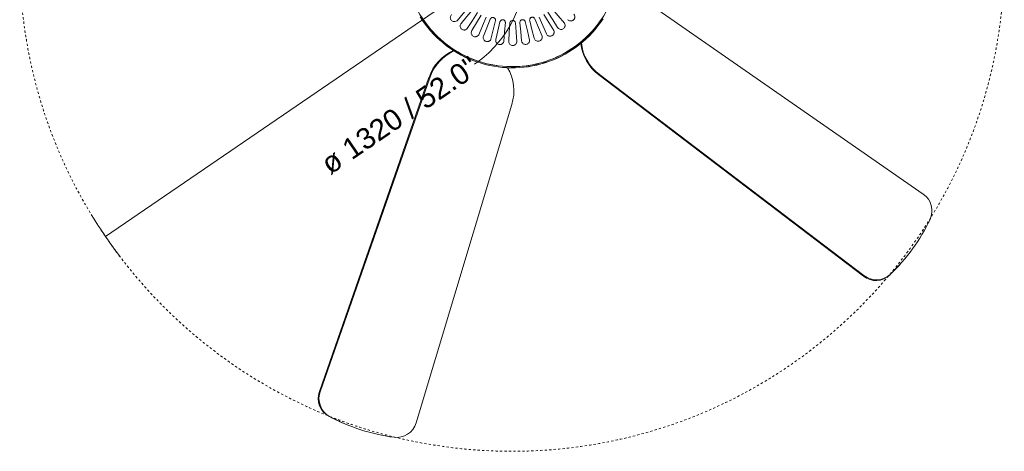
# Model space of a CAD drawing. Header units: millimetres. Extents: x 5734 to 11018, y -2931 to 7544.
# Tile 16 of 17: x 9698 to 11018, y 5935 to 6513. Entities that reach past the tile are written whole.
import ezdxf

# ---------------------------------------------------------------- set-up
doc = ezdxf.new("R2010")
doc.units = ezdxf.units.MM
doc.linetypes.add('Dash', pattern=[6, 3, -3])
doc.layers.add('A-ANNO-DIMS', color=7, linetype='Dash', lineweight=9, true_color=0xd2d2d2)
doc.layers.add('A-ANNO-DIMS-14', color=7, linetype='Continuous', lineweight=9)
doc.layers.add('E-LITE-EQPM', color=7, linetype='Continuous', lineweight=20)
doc.styles.add('Arial', font='arial.ttf', dxfattribs={"height": 28})
doc.dimstyles.new('Diameter_-_3mm_Arial', dxfattribs={"dimscale": 304.8, "dimtxt": 28.567263, "dimasz": 0, "dimexe": 0.110236, "dimexo": 0, "dimgap": 0.068898, "dimtad": 1, "dimjust": 3, "dimdec": 0, "dimzin": 0, "dimdsep": 46, "dimtxsty": 'Arial', "dimblk1": 'NONE', "dimblk2": 'NONE', "dimsah": 1, "dimcen": 0.09, "dimadec": 0, "dimazin": 0, "dimtfac": 1, "dimtdec": 4, "dimtix": 1, "dimtmove": 0, "dimatfit": 2, "dimfxl": 1, "dimtvp": 1, "dimtolj": 1, "dimtzin": 0, "dimarcsym": 2})

# ---------------------------------------------------------------- blocks, each defined once
blk = doc.blocks.new('33710 - 33710 ALOHA Brown ceiling fan-522277-Planta_PDF')
at = {"layer": 'E-LITE-EQPM'}
for p, q in [((579.1, 258.5), (158.6, 111.6)), ((158.9, 110.6), (579.4, 257.5)), ((630, 204), (630.3, 203)), ((621.2, 128.9), (194.6, 0.6)), ((158.6, 111.6), (158.9, 110.6)), ((155.1, -116.3), (154.3, -117)), ((154.3, -117), (423.9, -471.5)), ((424.8, -470.9), (155.1, -116.3)), ((314.6, -550.9), (60.7, -184.9)), ((388.7, -536.1), (387.8, -536.7))]:
    blk.add_line(p, q, dxfattribs=at)
at = {"layer": 'E-LITE-EQPM', "flags": 128}
for points in [[(77.4, 123.4), (82.2, 120.2), (87, 116.8), (91.6, 113.2), (96, 109.5), (100.3, 105.6), (104.5, 101.5), (108.4, 97.2), (112.2, 92.8), (115.9, 88.2), (119.3, 83.5), (122.5, 78.7), (125.6, 73.7), (128.4, 68.6), (131.1, 63.4), (133.5, 58.2), (135.7, 52.8), (137.7, 47.3), (139.5, 41.8), (141.1, 36.1), (142.4, 30.5), (143.5, 24.8), (144.4, 19), (145, 13.2), (145.4, 7.4), (145.6, 1.6), (145.6, -4.3), (145.3, -10.1), (144.8, -15.9), (144, -21.6), (143, -27.4), (141.8, -33.1), (140.4, -38.7), (138.7, -44.3), (136.8, -49.8), (134.7, -55.3), (132.4, -60.6), (129.9, -65.9), (127.2, -71), (124.2, -76), (121.1, -80.9), (117.7, -85.7), (114.2, -90.3), (110.5, -94.8), (106.6, -99.2), (102.6, -103.4), (98.4, -107.4), (94, -111.2), (89.5, -114.9), (84.8, -118.4), (80, -121.7)], [(77.3, 123.3), (82.2, 120.1), (86.9, 116.7), (91.5, 113.1), (95.9, 109.4), (100.2, 105.5), (104.4, 101.4), (108.4, 97.1), (112.2, 92.7), (115.8, 88.2), (119.2, 83.5), (122.4, 78.6), (125.5, 73.7), (128.3, 68.6), (131, 63.4), (133.4, 58.1), (135.6, 52.7), (137.6, 47.3), (139.4, 41.7), (141, 36.1), (142.3, 30.4), (143.4, 24.7), (144.3, 19), (144.9, 13.2), (145.3, 7.4), (145.5, 1.6), (145.5, -4.2), (145.2, -10.1), (144.6, -15.9), (143.9, -21.6), (142.9, -27.4), (141.7, -33.1), (140.3, -38.7), (138.6, -44.3), (136.7, -49.8), (134.6, -55.2), (132.3, -60.6), (129.8, -65.8), (127.1, -70.9), (124.1, -76), (121, -80.9), (117.6, -85.6), (114.1, -90.3), (110.4, -94.8), (106.5, -99.1), (102.5, -103.3), (98.3, -107.3), (93.9, -111.1), (89.4, -114.8), (84.7, -118.3), (79.9, -121.6)], [(76.6, 122.1), (81.4, 118.9), (86.1, 115.6), (90.6, 112.1), (95, 108.4), (99.3, 104.5), (103.4, 100.4), (107.3, 96.2), (111.1, 91.8), (114.7, 87.3), (118.1, 82.7), (121.3, 77.9), (124.3, 73), (127.1, 67.9), (129.7, 62.8), (132.1, 57.6), (134.3, 52.2), (136.3, 46.8), (138.1, 41.3), (139.6, 35.8), (140.9, 30.2), (142, 24.5), (142.9, 18.8), (143.5, 13.1), (143.9, 7.3), (144.1, 1.6), (144.1, -4.2), (143.8, -10), (143.3, -15.7), (142.5, -21.4), (141.5, -27.1), (140.4, -32.7), (138.9, -38.3), (137.3, -43.9), (135.4, -49.3), (133.3, -54.7), (131, -60), (128.5, -65.2), (125.8, -70.3), (122.9, -75.2), (119.8, -80.1), (116.5, -84.8), (113, -89.4), (109.4, -93.9), (105.5, -98.2), (101.5, -102.3), (97.3, -106.3), (93, -110.1), (88.5, -113.7), (83.9, -117.2), (79.2, -120.4)], [(63.1, 57.3), (72.8, 65.7), (82.4, 74)], [(86.1, 68.5), (76.7, 60.8), (67.4, 53)], [(71.3, 46.7), (82.1, 53.4), (93, 60.2)], [(95.7, 54.2), (85.3, 48), (74.9, 41.8)], [(77.8, 34.9), (89.5, 39.9), (101.2, 44.9)], [(103, 38.5), (91.8, 34), (80.5, 29.6)], [(82.3, 22.3), (94.7, 25.4), (107, 28.5)], [(107.8, 21.9), (96, 19.2), (84.1, 16.6)], [(84.8, 9.2), (97.5, 10.2), (110.2, 11.3)], [(109.9, 4.7), (97.8, 4), (85.7, 3.2)], [(85.1, -4.2), (97.9, -5.2), (110.6, -6.1)], [(109.3, -12.6), (97.2, -11.4), (85.1, -10.3)], [(106, -29.5), (94.2, -26.5), (82.5, -23.5)], [(83.4, -17.5), (95.8, -20.4), (108.3, -23.3)], [(100, -45.8), (88.9, -41), (77.8, -36.1)], [(79.7, -30.4), (91.5, -35.2), (103.3, -40)], [(91.6, -60.9), (81.4, -54.4), (71.1, -47.9)], [(73.9, -42.5), (84.8, -49.1), (95.7, -55.7)], [(66.3, -53.6), (76.1, -61.8), (85.8, -70)]]:
    blk.add_lwpolyline(points, dxfattribs=at)
at = {"layer": 'E-LITE-EQPM'}
for start, end in [(8.1818, 90), (280.9091, 2.7273)]:
    blk.add_arc((0, 0), 144.1, start, end, dxfattribs=at)
for centre, major_axis, start_param, end_param in [((588, 233.1), (26, 8.4), 0.176499, 1.593095), ((588.3, 232.1), (26, 8.4), 0.176499, 1.593095), ((380.3, 122.8), (249.7, 81.1), 0.08825, 0.176499), ((380.6, 121.8), (249.7, 81.1), 6.106686, 6.459684), ((613.4, 154.7), (26, 8.4), 4.690091, 6.106686), ((176.4, 56.6), (55.8, 18.1), 1.570796, 2.43474), ((176.8, 55.6), (55.8, 18.1), 1.570796, 2.429083), ((176.8, 55.6), (55.8, 18.1), 3.836776, 4.712389), ((108.3, -150.3), (-34.5, 47.5), 4.712389, 5.574983), ((107.5, -150.9), (-34.5, 47.5), 4.712389, 5.569158), ((402.5, -487.8), (-16.1, 22.1), 3.318092, 4.734687), ((403.4, -487.2), (-16.1, 22.1), 3.318092, 4.734687), ((233.5, -324.3), (-154.3, 212.4), 2.965093, 3.318092), ((234.3, -323.7), (-154.3, 212.4), 3.229842, 3.318092), ((336.7, -535.6), (-16.1, 22.1), 1.548498, 2.965093)]:
    blk.add_ellipse(centre, major_axis=major_axis, ratio=0.984808, start_param=start_param, end_param=end_param, dxfattribs=at)
for points in [[(82.4, 74), (83, 74.7), (83.5, 75.8), (83.7, 77.2), (83.7, 78.2), (83.5, 79.5), (82.6, 81), (81.2, 82.3), (79.4, 83), (77.5, 83), (75.7, 82.4), (74.7, 81.6), (74.3, 81.2)], [(93, 60.2), (93.7, 60.8), (94.4, 61.8), (94.8, 63.1), (94.9, 64.1), (94.9, 65.4), (94.3, 67.1), (93.1, 68.6), (91.4, 69.5), (89.5, 69.9), (87.6, 69.5), (86.5, 68.9), (86.1, 68.5)], [(101.2, 44.9), (102.1, 45.4), (102.9, 46.2), (103.5, 47.5), (103.8, 48.4), (104, 49.7), (103.7, 51.5), (102.7, 53.1), (101.2, 54.4), (99.4, 55), (97.5, 54.9), (96.3, 54.5), (95.7, 54.2)], [(80.5, 29.6), (79.9, 29.3), (79.3, 28.9), (78.8, 28.2), (78.4, 27.7), (78.1, 26.9), (78.1, 25.8), (78.4, 24.6), (79, 23.5), (79.9, 22.8), (81.1, 22.3), (81.9, 22.3), (82.3, 22.3)], [(107, 28.5), (107.9, 28.8), (108.9, 29.5), (109.7, 30.7), (110.1, 31.5), (110.5, 32.8), (110.4, 34.6), (109.7, 36.4), (108.4, 37.8), (106.8, 38.7), (104.9, 39), (103.6, 38.7), (103, 38.5)], [(84.1, 16.6), (83.5, 16.4), (82.9, 16.1), (82.2, 15.5), (81.8, 15), (81.4, 14.3), (81.1, 13.2), (81.2, 12), (81.7, 10.9), (82.5, 9.9), (83.6, 9.3), (84.4, 9.2), (84.8, 9.2)], [(110.2, 11.3), (111.1, 11.5), (112.2, 12.1), (113.1, 13.1), (113.7, 13.9), (114.3, 15.1), (114.5, 16.9), (114.1, 18.7), (113, 20.4), (111.5, 21.5), (109.7, 22.1), (108.4, 22), (107.8, 21.9)], [(85.7, 3.2), (85.1, 3.2), (84.4, 2.9), (83.6, 2.4), (83.2, 2), (82.6, 1.4), (82.2, 0.3), (82.1, -0.9), (82.4, -2.1), (83.1, -3.1), (84, -3.9), (84.8, -4.2), (85.1, -4.2)], [(110.6, -6.1), (111.5, -6), (112.7, -5.6), (113.8, -4.8), (114.5, -4.1), (115.2, -3), (115.7, -1.3), (115.6, 0.6), (114.8, 2.4), (113.5, 3.8), (111.8, 4.6), (110.5, 4.8), (109.9, 4.7)], [(85.1, -10.3), (84.5, -10.2), (83.8, -10.3), (83, -10.7), (82.4, -11), (81.8, -11.6), (81.2, -12.6), (81, -13.8), (81.1, -15), (81.6, -16.1), (82.4, -17), (83.1, -17.4), (83.4, -17.5)], [(108.3, -23.3), (109.2, -23.4), (110.4, -23.2), (111.6, -22.5), (112.4, -22), (113.3, -21), (114.1, -19.4), (114.3, -17.5), (113.8, -15.6), (112.7, -14.1), (111.1, -13), (109.9, -12.6), (109.3, -12.6)], [(82.5, -23.5), (81.9, -23.3), (81.1, -23.3), (80.3, -23.6), (79.7, -23.8), (79, -24.3), (78.3, -25.1), (77.8, -26.3), (77.7, -27.5), (78, -28.7), (78.7, -29.7), (79.3, -30.2), (79.7, -30.4)], [(103.3, -40), (104.2, -40.2), (105.4, -40.2), (106.7, -39.8), (107.6, -39.3), (108.6, -38.5), (109.6, -37.1), (110.1, -35.2), (109.9, -33.3), (109.1, -31.5), (107.7, -30.2), (106.6, -29.7), (106, -29.5)], [(95.7, -55.7), (96.6, -56.1), (97.8, -56.3), (99.2, -56), (100.1, -55.7), (101.3, -55.1), (102.5, -53.8), (103.2, -52), (103.4, -50.1), (102.8, -48.3), (101.7, -46.7), (100.6, -46), (100, -45.8)], [(85.8, -70), (86.6, -70.5), (87.8, -70.9), (89.2, -70.9), (90.1, -70.7), (91.4, -70.3), (92.8, -69.2), (93.8, -67.6), (94.2, -65.7), (94, -63.8), (93.1, -62.1), (92.1, -61.2), (91.6, -60.9)], [(73.8, -82.6), (74.5, -83.2), (75.6, -83.8), (77, -84), (77.9, -84), (79.2, -83.7), (80.8, -82.9), (82.1, -81.4), (82.8, -79.6), (82.8, -77.7), (82.2, -75.9), (81.4, -74.9), (80.9, -74.5)]]:
    blk.add_open_spline(points, degree=3, knots=[-1, -1, -1, -1, -0.833333, -0.791667, -0.75, -0.666667, -0.555556, -0.444444, -0.333333, -0.222222, -0.111111, 0, 0, 0, 0], dxfattribs=at)
blk = doc.blocks.new('DIMBLOCK9-Planta_PDF')
at = {"layer": 'A-ANNO-DIMS-14', "color": 8, "true_color": 0x787878, "transparency": 16777216}
for p, q in [((10358.2, 6595), (10903, 6967.4)), ((10356.4, 6585.2), (10360, 6604.7)), ((10358.2, 6595), (9813.4, 6222.5)), ((10348.5, 6596.8), (10367.9, 6593.1))]:
    blk.add_line(p, q, dxfattribs=at)
for start, end in [(31.441, 37.2748), (211.441, 217.2748)]:
    blk.add_arc((10358.2, 6595), 660, start, end, dxfattribs=at)
blk.add_ellipse((10257.9, 6526.4), major_axis=(100.3, 68.6), ratio=0.727559, start_param=4.712389, end_param=6.283185, dxfattribs=at)
at = {"layer": 'A-ANNO-DIMS-14', "color": 0, "transparency": 16777216, "insert": (10098.7, 6327.9), "char_height": 28, "width": 292.177, "attachment_point": 1, "rotation": 34.3579, "line_spacing_factor": 0.941778, "style": 'Arial'}
blk.add_mtext('ø 1320 / 52.0"', dxfattribs=at)
blk = doc.blocks.new('_None')

msp = doc.modelspace()

# ---------------------------------------------------------------- linework, layer by layer
at = {"layer": 'A-ANNO-DIMS'}
msp.add_circle((10358.2, 6595), 660, dxfattribs=at)

# ---------------------------------------------------------------- block references
at = {"layer": 'E-LITE-EQPM', "extrusion": (0, 0, -1), "rotation": 270}
msp.add_blockref('33710 - 33710 ALOHA Brown ceiling fan-522277-Planta_PDF', (-10358.5, 6594.1), dxfattribs=at)

# ---------------------------------------------------------------- dimensions: what is measured, and where the dimension line sits
at = {"layer": 'A-ANNO-DIMS', "color": 8, "linetype": 'Continuous', "true_color": 0x787878}
dim = msp.add_diameter_dim_2p(p1=(10903, 6967.4), p2=(9813.4, 6222.5), dimstyle='Diameter_-_3mm_Arial', override={"dimpost": 'ø<>'}, dxfattribs=at)
dim.commit()
dim.dimension.update_dxf_attribs({"geometry": 'DIMBLOCK9-Planta_PDF', "text_midpoint": (10336.1, 6627.3)})

doc.saveas('drawing.dxf')
